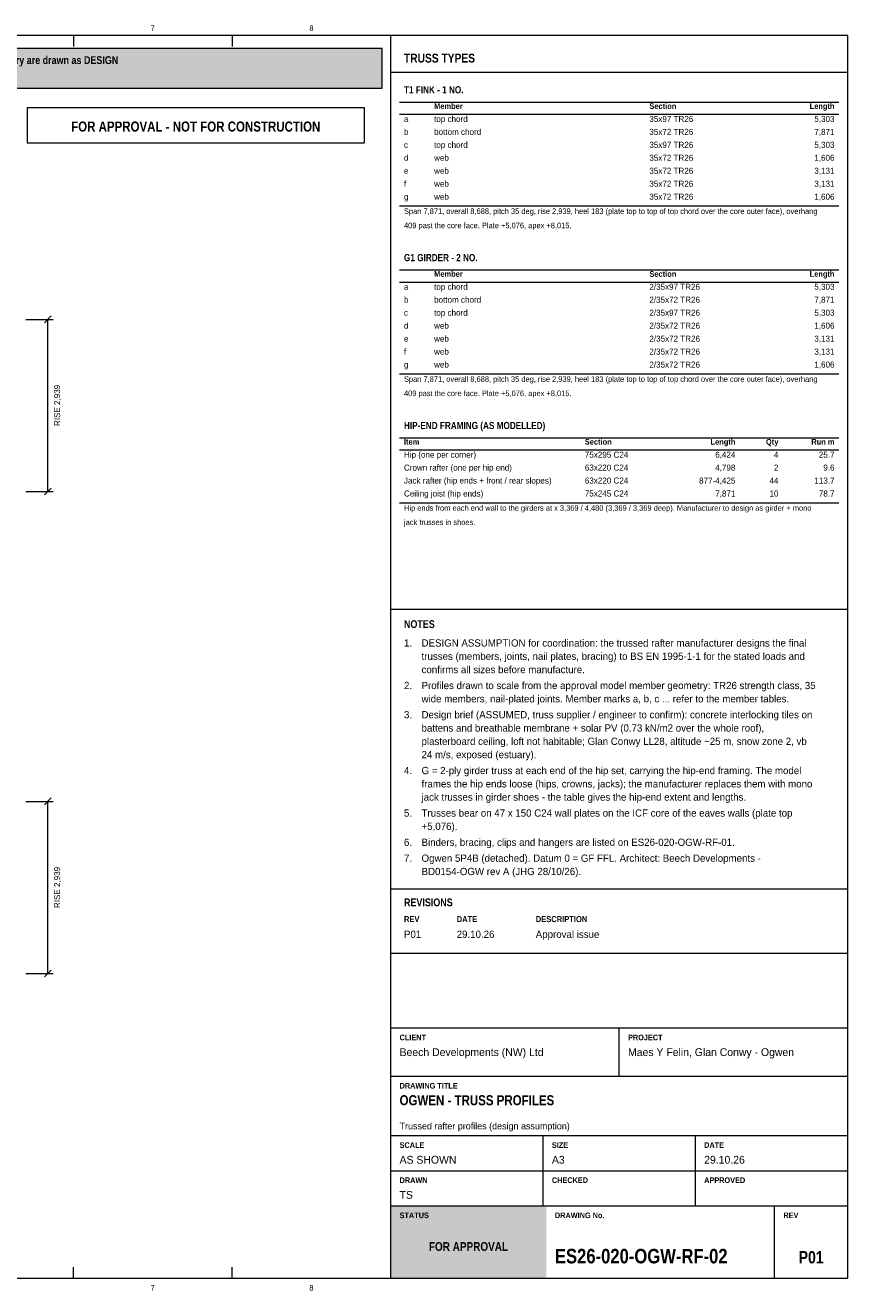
# Model space of a CAD drawing. Header units: millimetres. Extents: x 17 to 413, y 4 to 292.
# Tile 3 of 3: x 226 to 413, y 4 to 292. Entities that reach past the tile are written whole.
import ezdxf
from ezdxf.enums import TextEntityAlignment as Align

# ---------------------------------------------------------------- set-up
doc = ezdxf.new("R2010")
doc.units = ezdxf.units.MM
for name, color, linetype in [('FILL-TEAL', 7, 'Continuous'), ('FILL-WHITE', 7, 'Continuous'), ('LINE-INK', 7, 'Continuous'), ('LINE-RED', 7, 'Continuous'), ('LINE-TEAL', 7, 'Continuous'), ('TEXT-EPS', 7, 'Continuous'), ('TEXT-INK', 7, 'Continuous'), ('TEXT-RED', 7, 'Continuous'), ('TEXT-STEEL_GREY', 7, 'Continuous'), ('TEXT-TEAL', 7, 'Continuous'), ('TEXT-WHITE', 7, 'Continuous')]:
    doc.layers.add(name, color=color, linetype=linetype)
doc.styles.add('OpenSansCondensed-Bold', font='OpenSansCondensed-Bold.ttf')

msp = doc.modelspace()

# ---------------------------------------------------------------- hatches: boundary and pattern name
at = {"layer": 'FILL-TEAL', "true_color": 0x009e85}
h = msp.add_hatch(color=124, dxfattribs=at)
h.dxf.hatch_style = 1
h.paths.add_polyline_path([(309.01, 7), (344.37, 7), (344.37, 23.5), (309.01, 23.5)])
at = {"layer": 'FILL-WHITE', "true_color": 0xfff5f0}
h = msp.add_hatch(color=7, dxfattribs=at)
h.dxf.hatch_style = 1
h.paths.add_polyline_path([(23, 278), (307, 278), (307, 287), (23, 287)])

# ---------------------------------------------------------------- linework, layer by layer
at = {"layer": 'LINE-INK', "lineweight": 5}
for p, q in [((236.75, 290), (236.75, 287.5)), ((272.88, 290), (272.88, 287.5)), ((309, 7), (309, 290)), ((311, 274.8), (411, 274.8)), ((311, 272.05), (411, 272.05)), ((311, 251.18), (411, 251.18)), ((311, 236.58), (411, 236.58)), ((311, 233.83), (411, 233.83)), ((225.92, 225.33), (232.12, 225.33)), ((230.14, 224.55), (231.7, 226.11)), ((230.92, 186.15), (230.92, 225.33)), ((311, 212.96), (411, 212.96)), ((311, 198.36), (411, 198.36)), ((311, 195.61), (411, 195.61)), ((225.92, 186.15), (232.12, 186.15)), ((230.14, 185.37), (231.7, 186.92)), ((311, 183.6), (411, 183.6)), ((309, 159.36), (413, 159.36)), ((225.92, 115.58), (232.12, 115.58)), ((230.14, 114.8), (231.7, 116.36)), ((230.92, 76.4), (230.92, 115.58)), ((309, 95.7), (413, 95.7)), ((309, 81), (413, 81)), ((225.92, 76.4), (232.12, 76.4)), ((230.14, 75.62), (231.7, 77.17)), ((309, 64), (413, 64)), ((361, 53), (361, 64)), ((309, 53), (413, 53)), ((309, 39.5), (413, 39.5)), ((343.67, 31.5), (343.67, 39.5)), ((378.33, 31.5), (378.33, 39.5)), ((309, 31.5), (413, 31.5)), ((343.67, 23.5), (343.67, 31.5)), ((378.33, 23.5), (378.33, 31.5)), ((309, 23.5), (413, 23.5)), ((396.36, 7), (396.36, 23.5)), ((236.75, 7), (236.75, 9.5)), ((272.88, 7), (272.88, 9.5))]:
    msp.add_line(p, q, dxfattribs=at)
msp.add_lwpolyline([(20, 7), (413, 7), (413, 290), (20, 290)], close=True, dxfattribs=at)
at = {"layer": 'LINE-RED', "lineweight": 5}
for points in [[(23, 278), (307, 278), (307, 287), (23, 287)], [(226.21, 265.5), (303, 265.5), (303, 273.5), (226.21, 273.5)]]:
    msp.add_lwpolyline(points, close=True, dxfattribs=at)
at = {"layer": 'LINE-TEAL', "lineweight": 5}
msp.add_line((309, 281.6), (413, 281.6), dxfattribs=at)

# ---------------------------------------------------------------- texts
at = {"layer": 'TEXT-EPS', "style": 'OpenSansCondensed-Bold'}
msp.add_text('STATUS', height=1.27, dxfattribs=at).set_placement((311, 20.7))
at = {"layer": 'TEXT-INK', "style": 'OpenSansCondensed-Bold'}
for s, height, p in [('ICF PACKAGE: Nudura ICF formwork and accessories are our supply. Raft and foundations AS PER THE ARCHITECTURAL DRAWINGS; joist ledgers by the engineer. Floors, stairs, partitions, roof and joinery are drawn as DESIGN', 1.778, (24.6, 283.47)), ('T1 FINK - 1 NO.', 1.6256, (312, 276.8)), ('G1 GIRDER - 2 NO.', 1.6256, (312, 238.58)), ('HIP-END FRAMING (AS MODELLED)', 1.6256, (312, 200.36)), ('NOTES', 1.778, (312, 155.06)), ('REVISIONS', 1.778, (312, 91.7)), ('OGWEN - TRUSS PROFILES', 2.286, (311, 46.4)), ('ES26-020-OGW-RF-02', 3.302, (346.36, 10.4))]:
    msp.add_text(s, height=height, dxfattribs=at).set_placement(p)
at = {"layer": 'TEXT-INK'}
for s, height, p in [('a', 1.37, (312, 270.29)), ('top chord', 1.372, (318.86, 270.29)), ('35x97 TR26', 1.372, (367.86, 270.29)), ('b', 1.37, (312, 267.34)), ('bottom chord', 1.3716, (318.86, 267.34)), ('35x72 TR26', 1.372, (367.86, 267.34)), ('c', 1.37, (312, 264.39)), ('top chord', 1.372, (318.86, 264.39)), ('35x97 TR26', 1.372, (367.86, 264.39)), ('d', 1.37, (312, 261.44)), ('web', 1.372, (318.86, 261.44)), ('35x72 TR26', 1.372, (367.86, 261.44)), ('e', 1.37, (312, 258.48)), ('web', 1.372, (318.86, 258.48)), ('35x72 TR26', 1.372, (367.86, 258.48)), ('f', 1.37, (312, 255.53)), ('web', 1.372, (318.86, 255.53)), ('35x72 TR26', 1.372, (367.86, 255.53)), ('g', 1.37, (312, 252.58)), ('web', 1.372, (318.86, 252.58)), ('35x72 TR26', 1.372, (367.86, 252.58)), ('top chord', 1.372, (318.86, 232.07)), ('2/35x97 TR26', 1.3716, (367.86, 232.07)), ('a', 1.37, (312, 232.07)), ('b', 1.37, (312, 229.12)), ('bottom chord', 1.3716, (318.86, 229.12)), ('2/35x72 TR26', 1.3716, (367.86, 229.12)), ('top chord', 1.372, (318.86, 226.17)), ('2/35x97 TR26', 1.3716, (367.86, 226.17)), ('c', 1.37, (312, 226.17)), ('d', 1.37, (312, 223.22)), ('web', 1.372, (318.86, 223.22)), ('2/35x72 TR26', 1.3716, (367.86, 223.22)), ('e', 1.37, (312, 220.26)), ('web', 1.372, (318.86, 220.26)), ('2/35x72 TR26', 1.3716, (367.86, 220.26)), ('f', 1.37, (312, 217.31)), ('web', 1.372, (318.86, 217.31)), ('2/35x72 TR26', 1.3716, (367.86, 217.31)), ('g', 1.37, (312, 214.36)), ('web', 1.372, (318.86, 214.36)), ('2/35x72 TR26', 1.3716, (367.86, 214.36)), ('Hip (one per corner)', 1.3716, (312, 193.85)), ('75x295 C24', 1.372, (353.16, 193.85)), ('Crown rafter (one per hip end)', 1.3716, (312, 190.9)), ('63x220 C24', 1.372, (353.16, 190.9)), ('Jack rafter (hip ends + front / rear slopes)', 1.3716, (312, 187.95)), ('63x220 C24', 1.372, (353.16, 187.95)), ('Ceiling joist (hip ends)', 1.3716, (312, 185)), ('75x245 C24', 1.372, (353.16, 185)), ('1.', 1.651, (312, 150.83)), ('DESIGN ASSUMPTION for coordination: the trussed rafter manufacturer designs the final', 1.651, (316, 150.83)), ('trusses (members, joints, nail plates, bracing) to BS EN 1995-1-1 for the stated loads and', 1.651, (316, 147.81)), ('confirms all sizes before manufacture.', 1.651, (316, 144.78)), ('2.', 1.651, (312, 141.15)), ('Profiles drawn to scale from the approval model member geometry: TR26 strength class, 35', 1.651, (316, 141.15)), ('wide members, nail-plated joints. Member marks a, b, c ... refer to the member tables.', 1.651, (316, 138.12)), ('3.', 1.651, (312, 134.5)), ('Design brief (ASSUMED, truss supplier / engineer to confirm): concrete interlocking tiles on', 1.651, (316, 134.5)), ('battens and breathable membrane + solar PV (0.73 kN/m2 over the whole roof),', 1.651, (316, 131.47)), ('plasterboard ceiling, loft not habitable; Glan Conwy LL28, altitude ~25 m, snow zone 2, vb', 1.651, (316, 128.44)), ('24 m/s, exposed (estuary).', 1.651, (316, 125.42)), ('4.', 1.651, (312, 121.79)), ('G = 2-ply girder truss at each end of the hip set, carrying the hip-end framing. The model', 1.651, (316, 121.79)), ('frames the hip ends loose (hips, crowns, jacks); the manufacturer replaces them with mono', 1.651, (316, 118.76)), ('jack trusses in girder shoes - the table gives the hip-end extent and lengths.', 1.651, (316, 115.74)), ('5.', 1.651, (312, 112.11)), ('Trusses bear on 47 x 150 C24 wall plates on the ICF core of the eaves walls (plate top', 1.651, (316, 112.11)), ('+5,076).', 1.651, (316, 109.08)), ('6.', 1.651, (312, 105.45)), ('Binders, bracing, clips and hangers are listed on ES26-020-OGW-RF-01.', 1.651, (316, 105.45)), ('7.', 1.651, (312, 101.83)), ('Ogwen 5P4B (detached). Datum 0 = GF FFL. Architect: Beech Developments -', 1.651, (316, 101.83)), ('BD0154-OGW rev A (JHG 28/10/26).', 1.651, (316, 98.8)), ('P01', 1.651, (312, 84.5)), ('29.10.26', 1.651, (324, 84.5)), ('Approval issue', 1.651, (342, 84.5)), ('Beech Developments (NW) Ltd', 1.778, (311, 57.6)), ('Maes Y Felin, Glan Conwy - Ogwen', 1.778, (363, 57.6)), ('AS SHOWN', 1.778, (311, 33.1)), ('A3', 1.778, (345.67, 33.1)), ('29.10.26', 1.778, (380.33, 33.1)), ('TS', 1.778, (311, 25.1))]:
    msp.add_text(s, height=height, dxfattribs=at).set_placement(p)
for s, height, p in [('5,303', 1.372, (410, 270.29)), ('7,871', 1.372, (410, 267.34)), ('5,303', 1.372, (410, 264.39)), ('1,606', 1.372, (410, 261.44)), ('3,131', 1.372, (410, 258.48)), ('3,131', 1.372, (410, 255.53)), ('1,606', 1.372, (410, 252.58)), ('5,303', 1.372, (410, 232.07)), ('7,871', 1.372, (410, 229.12)), ('5,303', 1.372, (410, 226.17)), ('1,606', 1.372, (410, 223.22)), ('3,131', 1.372, (410, 220.26)), ('3,131', 1.372, (410, 217.31)), ('1,606', 1.372, (410, 214.36)), ('6,424', 1.372, (387.44, 193.85)), ('4', 1.37, (397.24, 193.85)), ('25.7', 1.372, (410, 193.85)), ('4,798', 1.372, (387.44, 190.9)), ('2', 1.37, (397.24, 190.9)), ('9.6', 1.372, (410, 190.9)), ('877-4,425', 1.372, (387.44, 187.95)), ('44', 1.372, (397.24, 187.95)), ('113.7', 1.372, (410, 187.95)), ('7,871', 1.372, (387.44, 185)), ('10', 1.372, (397.24, 185)), ('78.7', 1.372, (410, 185))]:
    msp.add_text(s, height=height, dxfattribs=at).set_placement(p, align=Align.RIGHT)
for p in [(233.73, 205.74), (233.73, 95.99)]:
    msp.add_text('RISE 2,939', height=1.372, rotation=90, dxfattribs=at).set_placement(p, align=Align.CENTER)
at = {"layer": 'TEXT-INK', "style": 'OpenSansCondensed-Bold'}
msp.add_text('P01', height=2.794, dxfattribs=at).set_placement((404.68, 10.4), align=Align.CENTER)
at = {"layer": 'TEXT-RED', "style": 'OpenSansCondensed-Bold'}
msp.add_text('FOR APPROVAL - NOT FOR CONSTRUCTION', height=2.286, dxfattribs=at).set_placement((264.6, 268.1), align=Align.CENTER)
at = {"layer": 'TEXT-STEEL_GREY'}
for s, p in [('7', (254.81, 291)), ('8', (290.94, 291)), ('7', (254.81, 4.2)), ('8', (290.94, 4.2))]:
    msp.add_text(s, height=1.27, dxfattribs=at).set_placement(p, align=Align.CENTER)
at = {"layer": 'TEXT-STEEL_GREY', "style": 'OpenSansCondensed-Bold'}
for s, height, p in [('Member', 1.295, (318.86, 273.25)), ('Section', 1.295, (367.86, 273.25)), ('Member', 1.295, (318.86, 235.03)), ('Section', 1.295, (367.86, 235.03)), ('Item', 1.295, (312, 196.81)), ('Section', 1.295, (353.16, 196.81)), ('REV', 1.372, (312, 88.1)), ('DATE', 1.372, (324, 88.1)), ('DESCRIPTION', 1.3716, (342, 88.1)), ('CLIENT', 1.27, (311, 61.2)), ('PROJECT', 1.27, (363, 61.2)), ('DRAWING TITLE', 1.27, (311, 50.2)), ('SCALE', 1.27, (311, 36.7)), ('SIZE', 1.27, (345.67, 36.7)), ('DATE', 1.27, (380.33, 36.7)), ('DRAWN', 1.27, (311, 28.7)), ('CHECKED', 1.27, (345.67, 28.7)), ('APPROVED', 1.27, (380.33, 28.7)), ('DRAWING No.', 1.27, (346.36, 20.7)), ('REV', 1.27, (398.36, 20.7))]:
    msp.add_text(s, height=height, dxfattribs=at).set_placement(p)
for s, p in [('Length', (410, 273.25)), ('Length', (410, 235.03)), ('Length', (387.44, 196.81)), ('Qty', (397.24, 196.81)), ('Run m', (410, 196.81))]:
    msp.add_text(s, height=1.295, dxfattribs=at).set_placement(p, align=Align.RIGHT)
at = {"layer": 'TEXT-STEEL_GREY'}
for s, height, p in [('Span 7,871, overall 8,688, pitch 35 deg, rise 2,939, heel 183 (plate top to top of top chord over the core outer face), overhang', 1.27, (312, 249.33)), ('409 past the core face. Plate +5,076, apex +8,015.', 1.27, (312, 246.08)), ('Span 7,871, overall 8,688, pitch 35 deg, rise 2,939, heel 183 (plate top to top of top chord over the core outer face), overhang', 1.27, (312, 211.11)), ('409 past the core face. Plate +5,076, apex +8,015.', 1.27, (312, 207.86)), ('Hip ends from each end wall to the girders at x 3,369 / 4,480 (3,369 / 3,369 deep). Manufacturer to design as girder + mono', 1.27, (312, 181.75)), ('jack trusses in shoes.', 1.27, (312, 178.5)), ('Trussed rafter profiles (design assumption)', 1.524, (311, 40.9))]:
    msp.add_text(s, height=height, dxfattribs=at).set_placement(p)
at = {"layer": 'TEXT-TEAL', "style": 'OpenSansCondensed-Bold'}
msp.add_text('TRUSS TYPES', height=2.032, dxfattribs=at).set_placement((312, 283.8))
at = {"layer": 'TEXT-WHITE', "style": 'OpenSansCondensed-Bold'}
msp.add_text('FOR APPROVAL', height=1.9812, dxfattribs=at).set_placement((326.68, 13.25), align=Align.CENTER)

doc.saveas('drawing.dxf')
